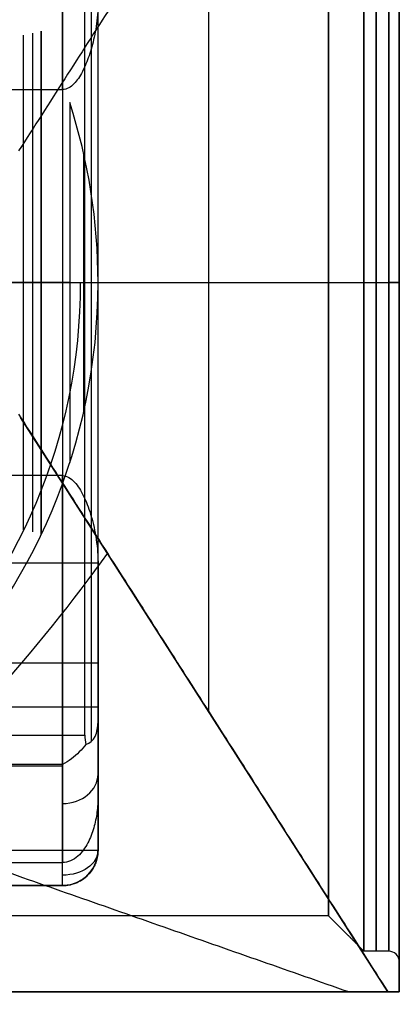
# Model space of a CAD drawing. Header units: centimetres. Extents: x -32 to 15, y -4 to 160.
# Tile 45 of 64: x 8.93 to 10, y -2.03 to 0.74. Entities that reach past the tile are written whole.
import ezdxf

# ---------------------------------------------------------------- set-up
doc = ezdxf.new("R2010")
doc.units = ezdxf.units.CM
doc.layers.add('Default', color=7, linetype='Continuous', true_color=0x000000)

# ---------------------------------------------------------------- blocks, each defined once
blk = doc.blocks.new('4255CRO')
at = {"layer": 'Default'}
for p, q in [((91.5, -13.423, -22.503), (91.5, 13.423, -22.503)), ((91.314, -12.932, -24.297), (91.314, 12.932, -24.297)), ((94.629, -12.106, -25.859), (94.629, 12.106, -25.859)), ((-100, 0, 20), (100, 0, 20)), ((90.5, 0, -19.914), (65, 0, -19.914)), ((68, 0, -17.85), (98, 0, -17.85)), ((68, 0, 17.85), (98, 0, 17.85)), ((84.05, 0, -24.5), (91.127, 0, -24.5)), ((89.263, 0, -31.713), (100, 0, -20)), ((91.127, 0, -24.5), (91.5, 0, -24.093)), ((91.5, 0, -24.093), (91.5, 0, -20.914)), ((98, 0, 17.85), (99, 0, 18.85)), ((98, 0, -17.85), (99, 0, -18.85)), ((99, 0, -18.85), (99.7, 0, -18.85)), ((99, 0, 18.85), (99.7, 0, 18.85)), ((100, 0, 20), (100, 0, 19.15)), ((100, 0, -19.15), (100, 0, -20)), ((99.68, -20, -20.349), (89.316, -3.801, -31.655)), ((70, -10.721, 17), (90.5, -10.721, 17)), ((70, -11.957, -16), (91.5, -11.957, -16)), ((91.5, -11.957, 13.254), (91.5, -11.957, 16)), ((91.5, -11.957, -16), (91.5, -11.957, -13.254)), ((91.5, -16, 11.957), (91.5, -13.254, 11.957)), ((91.5, -16, -11.957), (91.5, -13.254, -11.957)), ((90.5, -13.637, -23.984), (-36, -13.637, -23.984)), ((70, -17, 10.721), (90.5, -17, 10.721)), ((70, -17, -10.221), (90.5, -17, -10.221)), ((100, -19.15), (100, -20)), ((9.242, -20, -0.375), (100, -20, -0.375))]:
    blk.add_line(p, q, dxfattribs=at)
at = {"layer": 'Default', "extrusion": (1, 0, 0)}
for centre, radius, start, end in [((0, 0, 100), 19.15, 0, 180), ((0, 0, 100), 19.15, 180, 0), ((0, 0, 100), 19.15, 180, 0), ((0, 0, 99.35), 18.85, 180, 0), ((0, 0, 99.35), 18.85, 0, 180), ((0, 0, 91.5), 17.85, 206.3165, 243.6835), ((0, 0, 91.5), 17.85, 116.3165, 153.6835)]:
    blk.add_arc(centre, radius, start, end, dxfattribs=at)
at = {"layer": 'Default', "extrusion": (-1, 0, 0)}
for centre, radius, start, end in [((0, 0, -99), 18.85, 0, 180), ((0, 0, -99), 18.85, 180, 0), ((0, 0, -99.7), 18.85, 180, 0), ((0, 0, -99.7), 18.85, 0, 180), ((0, 0, -98), 17.85, 180, 0), ((0, 0, -98), 17.85, 0, 180), ((16, 16, -90.5), 1, 0, 90)]:
    blk.add_arc(centre, radius, start, end, dxfattribs=at)
at = {"layer": 'Default', "extrusion": (0, 1, 0)}
for centre, radius, start, end in [((-90.5, -20.914), 1, 90, 180), ((-99.7, 19.15), 0.3, 180, 270), ((-90.5, 16, -10.721), 1, 90, 180), ((-90.5, 16, -16), 1, 90, 180)]:
    blk.add_arc(centre, radius, start, end, dxfattribs=at)
at = {"layer": 'Default', "extrusion": (0, -1, 0)}
blk.add_arc((99.7, -19.15), 0.3, 0, 90, dxfattribs=at)
at = {"layer": 'Default', "extrusion": (-0.751148, 0.64511, -0.140036)}
blk.add_arc((-49.601, -32.297, -69.789), 8.139, 237.2745, 315.2765, dxfattribs=at)
at = {"layer": 'Default', "extrusion": (0, -0.5547, 0.83205)}
blk.add_arc((90.5, -23.651, -10.499), 1, 270, 0, dxfattribs=at)
at = {"layer": 'Default'}
for centre, radius, start, end in [((90.5, -16, 16), 1, 270, 0), ((90.5, -16, 10.721), 1, 270, 0), ((90.5, -16, -10.721), 1, 270, 0), ((99.7, -19.15), 0.3, 0, 90)]:
    blk.add_arc(centre, radius, start, end, dxfattribs=at)
at = {"layer": 'Default', "extrusion": (0, -0.707107, -0.707107)}
blk.add_arc((90.5, 22.627), 1, 0, 90, dxfattribs=at)
at = {"layer": 'Default'}
for points, degree in [([(99.68, 20, -20.349), (94.469, 11.856, -26.033), (89.259, 3.711, -31.718)], 2), ([(100, 20, 20), (100, 0, 20), (100, -20, 20)], 2), ([(100, -20, -20), (100, 0, -20), (100, 20, -20)], 2), ([(90.5, 16.351, -19.914), (90.5, 0, -19.914), (90.5, -16.351, -19.914)], 2), ([(90.5, 5.443, 17), (90.5, 10.721, 17), (90.5, 16, 17)], 2), ([(91.5, -14.483, -20.914), (91.5, 0, -20.914), (91.5, 14.483, -20.914)], 2), ([(91.127, -12.758, -24.5), (91.127, 0, -24.5), (91.127, 12.758, -24.5)], 2), ([(91.5, -12.363, -24.093), (91.5, 0, -24.093), (91.5, 12.363, -24.093)], 2), ([(91.5, 7.913, 16), (91.5, 7.789, 16.062), (91.489, 7.548, 16.177), (91.449, 7.218, 16.327), (91.393, 6.917, 16.456), (91.326, 6.643, 16.569), (91.248, 6.392, 16.667), (91.162, 6.163, 16.753), (91.06, 5.944, 16.832), (90.947, 5.753, 16.898), (90.822, 5.596, 16.95), (90.676, 5.478, 16.989), (90.561, 5.443, 17), (90.5, 5.443, 17)], 3), ([(70, 5.443, 17), (80.25, 5.443, 17), (90.5, 5.443, 17)], 2), ([(89.259, -3.711, -31.718), (94.469, -11.856, -26.033), (99.68, -20, -20.349)], 2), ([(90.5, -5.443, 17), (80.25, -5.443, 17), (70, -5.443, 17)], 2), ([(90.5, -16, 17), (90.5, -10.721, 17), (90.5, -5.443, 17)], 2), ([(90.5, -5.443, 17), (90.563, -5.443, 17), (90.683, -5.48, 16.988), (90.842, -5.615, 16.944), (90.978, -5.799, 16.882), (91.095, -6.012, 16.808), (91.199, -6.255, 16.719), (91.291, -6.522, 16.617), (91.371, -6.818, 16.498), (91.438, -7.146, 16.359), (91.486, -7.507, 16.197), (91.5, -7.774, 16.069), (91.5, -7.913, 16)], 3), ([(91.5, -7.913, -16), (80.75, -7.913, -16), (70, -7.913, -16)], 2), ([(91.5, -16, 16), (91.5, -11.957, 16), (91.5, -7.913, 16)], 2), ([(91.5, -7.913, -16), (91.5, -11.957, -16), (91.5, -16, -16)], 2), ([(91.159, -13.019, -24.465), (91.392, -12.943, -24.21), (91.5, -12.717, -24.093), (91.5, -12.363, -24.093)], 3), ([(91.5, -12.363, -24.093), (91.5, -13.423, -22.503), (91.5, -14.483, -20.914)], 2), ([(63, -12.758, -24.5), (77.064, -12.758, -24.5), (91.127, -12.758, -24.5)], 2), ([(91.127, -12.758, -24.5), (91.127, -12.848, -24.5), (91.138, -12.935, -24.488), (91.159, -13.019, -24.465)], 3), ([(91.159, -13.019, -24.465), (91.102, -13.092, -24.446), (90.975, -13.236, -24.389), (90.753, -13.431, -24.253), (90.587, -13.542, -24.127), (90.5, -13.59, -24.055)], 3), ([(98.573, -20, -20.75), (88.769, -16.566, -25.901), (78.966, -13.132, -31.052)], 2), ([(90.5, -13.59, -24.055), (76.75, -13.59, -24.055), (63, -13.59, -24.055)], 2), ([(90.5, -16.351, -19.914), (90.5, -14.971, -21.984), (90.5, -13.59, -24.055)], 2), ([(91.5, -14.483, -20.914), (91.5, -14.557, -20.874), (91.495, -14.707, -20.793), (91.473, -14.932, -20.673), (91.436, -15.156, -20.553), (91.382, -15.375, -20.436), (91.309, -15.591, -20.32), (91.214, -15.802, -20.208), (91.093, -15.998, -20.103), (90.938, -16.177, -20.007), (90.728, -16.318, -19.931), (90.578, -16.351, -19.914), (90.5, -16.351, -19.914)], 3), ([(70, -16, 17), (80.25, -16, 17), (90.5, -16, 17)], 2), ([(70, -16, -16), (80.75, -16, -16), (91.5, -16, -16)], 2), ([(90.5, -17, -5.443), (90.563, -17, -5.443), (90.683, -16.988, -5.48), (90.842, -16.944, -5.615), (90.978, -16.882, -5.799), (91.095, -16.808, -6.012), (91.199, -16.719, -6.255), (91.291, -16.617, -6.522), (91.371, -16.498, -6.818), (91.438, -16.359, -7.146), (91.486, -16.197, -7.507), (91.5, -16.069, -7.774), (91.5, -16, -7.913)], 3), ([(91.5, -16, 7.913), (91.5, -16.062, 7.789), (91.489, -16.177, 7.548), (91.449, -16.327, 7.218), (91.393, -16.456, 6.917), (91.326, -16.569, 6.643), (91.248, -16.667, 6.392), (91.162, -16.753, 6.163), (91.06, -16.832, 5.944), (90.947, -16.898, 5.753), (90.822, -16.95, 5.596), (90.676, -16.989, 5.478), (90.561, -17, 5.443), (90.5, -17, 5.443)], 3), ([(91.5, -16, -16), (91.5, -16.098, -16), (91.471, -16.296, -15.971), (91.335, -16.579, -15.835), (91.118, -16.807, -15.618), (90.838, -16.96, -15.338), (90.617, -17, -15.117), (90.5, -17, -15)], 3), ([(91.5, -16, 7.913), (91.5, -16, 11.957), (91.5, -16, 16)], 2), ([(91.5, -16, -16), (91.5, -16, -11.957), (91.5, -16, -7.913)], 2), ([(82.814, -16.351, -19.914), (86.657, -16.351, -19.914), (90.5, -16.351, -19.914)], 2), ([(70, -17, 5.443), (80.25, -17, 5.443), (90.5, -17, 5.443)], 2), ([(90.5, -17, 16), (80.25, -17, 16), (70, -17, 16)], 2), ([(90.5, -17, -5.443), (80.25, -17, -5.443), (70, -17, -5.443)], 2), ([(70, -17, -15), (80.25, -17, -15), (90.5, -17, -15)], 2), ([(90.5, -17, 5.443), (90.5, -17, 10.721), (90.5, -17, 16)], 2), ([(90.5, -17, -15), (90.5, -17, -10.221), (90.5, -17, -5.443)], 2), ([(98, -17.85), (83, -17.85), (68, -17.85)], 2), ([(98, -17.85), (98.5, -18.35), (99, -18.85)], 2), ([(99.7, -18.85), (99.35, -18.85), (99, -18.85)], 2), ([(-100, -20, 20), (0, -20, 20), (100, -20, 20)], 2), ([(98.573, -20, -20.75), (0, -20, -20.75), (-98.573, -20, -20.75)], 2), ([(99.68, -20, -20.349), (99.536, -20, -20.507), (99.181, -20, -20.674), (98.787, -20, -20.75), (98.573, -20, -20.75)], 3), ([(100, -20, -20), (99.84, -20, -20.174), (99.68, -20, -20.349)], 2), ([(100, -20, 20), (100, -20), (100, -20, -20)], 2)]:
    blk.add_open_spline(points, degree=degree, dxfattribs=at)
blk = doc.blocks.new('5444')
at = {"layer": 'Default'}
for p, q in [((14.65, 14.75, 7.031), (14.65, 14.75, -7.031)), ((14.9, 9.4, -7.088), (14.9, 9.4, 7.088)), ((15.7, 3.5), (16.5, 3.5)), ((16.1, 3.5, -3.611), (16.1, 3.5, 3.611)), ((16.5, 0.5), (16.5, 3.5)), ((10.95, 0), (16, 0))]:
    blk.add_line(p, q, dxfattribs=at)
at = {"layer": 'Default', "extrusion": (0, 0, -1)}
blk.add_arc((-15.7, 4.3), 0.8, 270, 0, dxfattribs=at)
at = {"layer": 'Default', "extrusion": (0, -1, 0)}
for centre, start, end in [((0, 0, -3.5), 360, 17.9148), ((0, 0, -0.5), 180, 0)]:
    blk.add_arc(centre, 16.5, start, end, dxfattribs=at)
at = {"layer": 'Default', "extrusion": (0, 1, 0)}
blk.add_arc((0, 0), 16, 180, 0, dxfattribs=at)
at = {"layer": 'Default'}
for points in [[(14.4, 15, -6.974), (14.4, 15, 0), (14.4, 15, 6.974)], [(14.9, 14.5, 7.088), (14.9, 14.5, 0), (14.9, 14.5, -7.088)], [(14.9, 4.3, -7.088), (14.9, 4.3), (14.9, 4.3, 7.088)], [(15.7, 3.5, 5.075), (15.7, 3.5), (15.7, 3.5, -5.075)], [(16.5, 0.5), (16.5, 2, 0), (16.5, 3.5, 0)], [(16, 0), (16.25, 0.25), (16.5, 0.5)]]:
    blk.add_open_spline(points, degree=2, dxfattribs=at)
blk = doc.blocks.new('A4255NQ_ASM')
at = {"layer": 'Default'}
blk.add_blockref('4255CRO', (0, 0), dxfattribs=at)
at = {"layer": 'Default', "extrusion": (0, 1, 0), "rotation": 180}
blk.add_blockref('5444', (-75, -42), dxfattribs=at)
blk = doc.blocks.new('6230_ROSONE_VASCA_SPILLO')
at = {"layer": 'Default', "extrusion": (0, -1, 0)}
for centre, radius in [((0, 0, -25), 32.75), ((0, 0, -24.5), 32.75), ((0, 0, -23), 34.25), ((0, 0), 34.25)]:
    blk.add_arc(centre, radius, 180, 0, dxfattribs=at)
at = {"layer": 'Default', "extrusion": (0, 1, 0)}
for centre, radius in [((0, 0, 24.5), 32.75), ((0, 0, 23), 34.75), ((0, 0, 11.5), 34.75), ((0, 0, 11.5), 34.25), ((0, 0), 34.75)]:
    blk.add_arc(centre, radius, 180, 0, dxfattribs=at)
blk = doc.blocks.new('5734_ASM')
at = {"layer": 'Default', "rotation": 180}
blk.add_blockref('6230_ROSONE_VASCA_SPILLO', (0, 33), dxfattribs=at)
blk = doc.blocks.new('F4265N_Q305_ASM')
at = {"layer": 'Default'}
blk.add_blockref('A4255NQ_ASM', (0, 0), dxfattribs=at)
at = {"layer": 'Default', "extrusion": (-1, 0, 0), "rotation": 180}
blk.add_blockref('5734_ASM', (0, -49, -75), dxfattribs=at)

msp = doc.modelspace()

# ---------------------------------------------------------------- block references
at = {"layer": 'Default', "xscale": 0.1, "yscale": 0.1, "zscale": 0.1}
msp.add_blockref('F4265N_Q305_ASM', (0, 0), dxfattribs=at)

doc.saveas('drawing.dxf')
